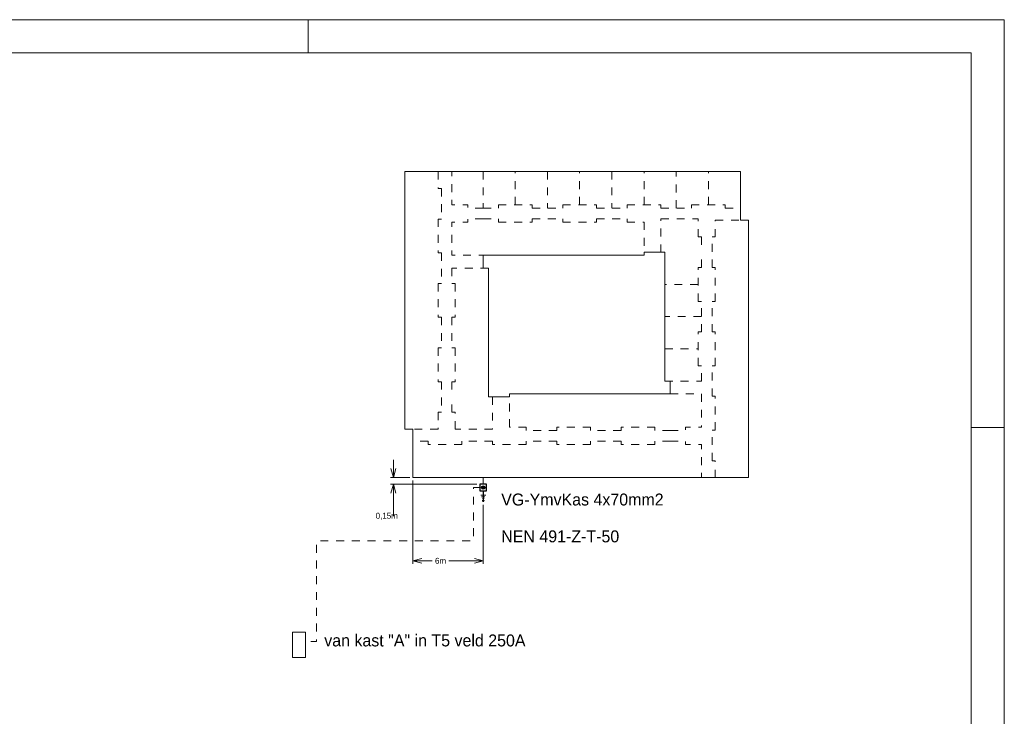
# Model space of a CAD drawing. Header units: millimetres. Extents: x -7 to 52.4, y -9.3 to 32.6.
# Tile 5 of 5: x 22.7 to 52.4, y 11.6 to 32.6. Entities that reach past the tile are written whole.
import ezdxf
from ezdxf.enums import TextEntityAlignment as Align

# ---------------------------------------------------------------- set-up
doc = ezdxf.new("R2010")
doc.units = ezdxf.units.MM
doc.header["$PDMODE"] = 3
doc.header["$PDSIZE"] = 1
doc.linetypes.add('DGN2', pattern=[0.474936, 0.237468, -0.237468])
for name, color, linetype in [('11', 7, 'Continuous'), ('BINNENMUUR', 7, 'Continuous'), ('KADER', 7, 'Continuous'), ('SYMBOLEN', 7, 'Continuous')]:
    doc.layers.add(name, color=color, linetype=linetype)
doc.styles.add('dgn001', font='dgn001.shx')
doc.styles.get("Standard").update_dxf_attribs({"font": 'arial.ttf'})
doc.dimstyles.get("Standard").update_dxf_attribs({"dimtxt": 0.18, "dimasz": 0.18, "dimexe": 0.18, "dimexo": 0.0625, "dimgap": 0.09, "dimtad": 0, "dimtih": 1, "dimtoh": 1, "dimdec": 4, "dimzin": 0, "dimdsep": 46, "dimtxsty": 'Standard', "dimcen": 0.09, "dimadec": 0, "dimazin": 0, "dimtfac": 1, "dimtdec": 4, "dimtofl": 0, "dimtmove": 0, "dimatfit": 3, "dimfxl": 1, "dimtolj": 1, "dimtzin": 0, "dimarcsym": 0})

# ---------------------------------------------------------------- blocks, each defined once
blk = doc.blocks.new('EP9')
at = {"layer": '11'}
h = blk.add_hatch(color=3, dxfattribs=at)
edge = h.paths.add_edge_path()
edge.add_arc((0, 0.1), 0.05, 0, 360)
at = {"layer": '11', "color": 3, "linetype": 'Continuous', "lineweight": 30, "flags": 128}
blk.add_lwpolyline([(-0.1, 0), (0.1, 0), (0.1, 0.2), (-0.1, 0.2), (-0.1, 0)], dxfattribs=at)
at = {"layer": '11', "color": 3, "linetype": 'Continuous', "lineweight": 30}
blk.add_circle((0, 0.1), 0.05, dxfattribs=at)
blk = doc.blocks.new('EP8')
at = {"layer": '11'}
blk.add_hatch(color=3, dxfattribs=at).paths.add_polyline_path([(-0.015, -0.275), (0.015, -0.275), (0, -0.33)])
at = {"layer": '11', "color": 3, "linetype": 'Continuous', "lineweight": 30}
blk.add_line((0, 0), (0, -0.33), dxfattribs=at)
at = {"layer": '11', "color": 2, "linetype": 'Continuous', "lineweight": 13}
for p, q in [((-0.075, -0.125), (0.075, -0.125)), ((-0.05, -0.175), (0.05, -0.175)), ((-0.025, -0.225), (0.025, -0.225))]:
    blk.add_line(p, q, dxfattribs=at)
at = {"layer": '11', "color": 3, "linetype": 'Continuous', "lineweight": 30, "flags": 128}
blk.add_lwpolyline([(-0.015, -0.275), (0.015, -0.275), (0, -0.33), (-0.015, -0.275)], dxfattribs=at)
blk = doc.blocks.new('_Open30')
at = {"color": 0, "linetype": 'ByBlock', "lineweight": -2}
for p, q in [((-1, 0.27), (0, 0)), ((0, 0), (-1, -0.27)), ((0, 0), (-1, 0))]:
    blk.add_line(p, q, dxfattribs=at)
blk = doc.blocks.new('*D9124')
at = {"layer": 'BINNENMUUR', "color": 1, "linetype": 'Continuous', "lineweight": 0, "transparency": 16777216}
for p, q in [((33.955, 19.106), (33.955, 19.376)), ((34.452, 18.836), (33.865, 18.836)), ((36.477, 18.636), (33.865, 18.636)), ((33.955, 18.366), (33.955, 17.67))]:
    blk.add_line(p, q, dxfattribs=at)
at = {"layer": 'Defpoints', "color": 0, "linetype": 'Continuous', "transparency": 16777216}
for p in [(34.542, 18.836), (33.955, 18.636), (36.567, 18.636)]:
    blk.add_point(p, dxfattribs=at)
at = {"layer": 'BINNENMUUR', "color": 1, "linetype": 'Continuous', "lineweight": 0, "transparency": 16777216, "xscale": 0.27, "yscale": 0.27, "zscale": 0.27}
for p, rotation in [((33.955, 18.836), 270), ((33.955, 18.636), 90)]:
    blk.add_blockref('_Open30', p, dxfattribs=dict(at, rotation=rotation))
at = {"layer": 'BINNENMUUR', "color": 1, "linetype": 'Continuous', "lineweight": 0, "transparency": 16777216, "insert": (33.757, 17.67), "char_height": 0.18, "attachment_point": 5, "rotation": 0.0003, "style": 'dgn001'}
blk.add_mtext('\\A1;0,15m', dxfattribs=at)
blk = doc.blocks.new('*D9125')
at = {"layer": 'BINNENMUUR', "color": 1, "linetype": 'Continuous', "lineweight": 0, "transparency": 16777216}
for p, q in [((34.542, 18.746), (34.542, 16.238)), ((36.667, 18.016), (36.667, 16.238)), ((34.812, 16.328), (35.126, 16.328)), ((36.397, 16.328), (35.63, 16.328))]:
    blk.add_line(p, q, dxfattribs=at)
at = {"layer": 'Defpoints', "color": 0, "linetype": 'Continuous', "transparency": 16777216}
for p in [(34.542, 18.836), (36.667, 18.106), (36.667, 16.328)]:
    blk.add_point(p, dxfattribs=at)
at = {"layer": 'BINNENMUUR', "color": 1, "linetype": 'Continuous', "lineweight": 0, "transparency": 16777216, "xscale": 0.27, "yscale": 0.27, "zscale": 0.27, "rotation": 180}
blk.add_blockref('_Open30', (34.542, 16.328), dxfattribs=at)
at = {"layer": 'BINNENMUUR', "color": 1, "linetype": 'Continuous', "lineweight": 0, "transparency": 16777216, "xscale": 0.27, "yscale": 0.27, "zscale": 0.27}
blk.add_blockref('_Open30', (36.667, 16.328), dxfattribs=at)
at = {"layer": 'BINNENMUUR', "color": 1, "linetype": 'Continuous', "lineweight": 0, "transparency": 16777216, "insert": (35.378, 16.328), "char_height": 0.18, "attachment_point": 5, "rotation": 0.0003, "style": 'dgn001'}
blk.add_mtext('\\A1;6m', dxfattribs=at)
blk = doc.blocks.new('AnonymousCell2')
at = {"layer": 'KADER', "color": 1, "linetype": 'Continuous', "lineweight": 0}
for p, q in [((29.685, 20.99), (-29.682, 20.99)), ((8.696, 19.991), (8.696, 20.99)), ((29.685, -20.987), (29.685, 20.99)), ((28.684, 8.698), (29.685, 8.698))]:
    blk.add_line(p, q, dxfattribs=at)
at = {"layer": 'KADER', "color": 5, "linetype": 'Continuous', "lineweight": 0}
for p, q in [((28.684, 19.991), (-28.684, 19.991)), ((28.684, -19.986), (28.684, 19.991))]:
    blk.add_line(p, q, dxfattribs=at)

msp = doc.modelspace()

# ---------------------------------------------------------------- linework, layer by layer
at = {"layer": 'BINNENMUUR', "color": 1, "linetype": 'Continuous', "lineweight": 0}
msp.add_line((36.667, 18.636), (36.667, 18.836), dxfattribs=at)
at = {"layer": 'BINNENMUUR', "color": 1, "linetype": 'DGN2', "lineweight": 0, "flags": 128}
msp.add_lwpolyline([(36.567, 18.536), (36.367, 18.536), (36.367, 16.936), (31.642, 16.936), (31.642, 13.895), (31.292, 13.895)], dxfattribs=at)
at = {"layer": 'BINNENMUUR', "color": 1, "linetype": 'Continuous', "lineweight": 0, "flags": 128}
msp.add_lwpolyline([(31.302, 14.18), (30.912, 14.18), (30.912, 13.42), (31.302, 13.42), (31.302, 14.18)], dxfattribs=at)
at = {"layer": 'SYMBOLEN', "color": 1, "linetype": 'DGN2', "lineweight": 0}
for p, q in [((35.302, 28.056), (35.302, 27.546)), ((36.662, 28.056), (36.662, 26.956)), ((37.632, 27.056), (37.632, 28.056)), ((38.602, 28.056), (38.602, 26.956)), ((39.572, 27.056), (39.572, 28.056)), ((40.542, 28.056), (40.542, 26.956)), ((41.512, 27.056), (41.512, 28.056)), ((42.482, 26.956), (42.482, 28.056)), ((43.452, 27.056), (43.452, 28.056)), ((35.302, 27.546), (35.402, 27.546)), ((35.402, 27.546), (35.402, 26.626)), ((37.122, 26.956), (37.122, 27.056)), ((37.122, 27.056), (38.142, 27.056)), ((38.142, 27.056), (38.142, 26.956)), ((39.062, 26.956), (39.062, 27.056)), ((39.062, 27.056), (40.082, 27.056)), ((40.082, 27.056), (40.082, 26.956)), ((41.002, 26.956), (41.002, 27.056)), ((41.002, 27.056), (42.022, 27.056)), ((42.022, 27.056), (42.022, 26.956)), ((42.942, 26.956), (42.942, 27.056)), ((42.942, 27.056), (43.962, 27.056)), ((43.962, 27.056), (43.962, 26.956)), ((36.662, 26.956), (37.122, 26.956)), ((38.142, 26.956), (39.062, 26.956)), ((40.082, 26.956), (41.002, 26.956)), ((42.022, 26.956), (42.942, 26.956)), ((43.962, 26.956), (44.422, 26.956)), ((35.402, 26.626), (35.302, 26.626)), ((35.302, 26.626), (35.302, 25.606)), ((36.662, 26.636), (37.122, 26.636)), ((37.122, 26.636), (37.122, 26.536)), ((37.122, 26.536), (38.142, 26.536)), ((38.142, 26.536), (38.142, 26.636)), ((38.142, 26.636), (39.062, 26.636)), ((39.062, 26.636), (39.062, 26.536)), ((39.062, 26.536), (40.082, 26.536)), ((40.082, 26.536), (40.082, 26.636)), ((40.082, 26.636), (41.002, 26.636)), ((41.002, 26.636), (41.002, 26.536)), ((41.002, 26.536), (41.512, 26.536)), ((41.512, 26.536), (41.512, 25.536)), ((42.022, 25.626), (42.022, 26.636)), ((42.022, 26.636), (43.142, 26.636)), ((43.142, 26.086), (43.142, 26.636)), ((43.662, 26.596), (44.422, 26.596)), ((43.662, 26.086), (43.662, 26.596)), ((43.142, 26.086), (43.242, 26.086)), ((43.242, 26.086), (43.242, 25.626)), ((43.562, 25.166), (43.562, 26.086)), ((43.562, 26.086), (43.662, 26.086)), ((35.302, 25.606), (35.402, 25.606)), ((35.402, 25.606), (35.402, 24.686)), ((43.242, 25.166), (43.242, 25.626)), ((36.822, 25.146), (35.722, 25.146)), ((35.722, 25.146), (35.722, 24.686)), ((43.142, 24.146), (43.142, 25.166)), ((43.142, 25.166), (43.242, 25.166)), ((43.662, 25.166), (43.562, 25.166)), ((43.662, 24.146), (43.662, 25.166)), ((35.402, 24.686), (35.302, 24.686)), ((35.302, 24.686), (35.302, 23.666)), ((35.722, 24.686), (35.822, 24.686)), ((35.822, 24.686), (35.822, 23.666)), ((43.142, 24.656), (42.142, 24.656)), ((43.242, 24.146), (43.142, 24.146)), ((43.242, 23.226), (43.242, 24.146)), ((43.562, 23.226), (43.562, 24.146)), ((43.562, 24.146), (43.662, 24.146)), ((35.302, 23.666), (35.402, 23.666)), ((35.402, 23.666), (35.402, 22.746)), ((35.822, 23.666), (35.722, 23.666)), ((35.722, 23.666), (35.722, 22.746)), ((43.242, 23.686), (42.142, 23.686)), ((43.142, 22.206), (43.142, 23.226)), ((43.142, 23.226), (43.242, 23.226)), ((43.662, 23.226), (43.562, 23.226)), ((43.662, 22.206), (43.662, 23.226)), ((35.402, 22.746), (35.302, 22.746)), ((35.302, 22.746), (35.302, 21.726)), ((35.722, 22.746), (35.822, 22.746)), ((35.822, 22.746), (35.822, 21.726)), ((42.142, 22.716), (43.142, 22.716)), ((43.242, 22.206), (43.142, 22.206)), ((43.242, 21.746), (43.242, 22.206)), ((43.562, 21.286), (43.562, 22.206)), ((43.562, 22.206), (43.662, 22.206)), ((35.302, 21.726), (35.402, 21.726)), ((35.402, 21.726), (35.402, 20.806)), ((35.822, 21.726), (35.722, 21.726)), ((35.722, 21.726), (35.722, 21.266)), ((42.142, 21.746), (43.242, 21.746)), ((35.722, 20.806), (35.722, 21.266)), ((36.942, 21.266), (36.942, 20.296)), ((37.452, 20.356), (37.452, 21.356)), ((42.302, 21.356), (43.242, 21.356)), ((43.242, 21.356), (43.242, 20.356)), ((43.662, 21.286), (43.562, 21.286)), ((43.662, 20.266), (43.662, 21.286)), ((35.402, 20.806), (35.302, 20.806)), ((35.302, 20.806), (35.302, 20.296)), ((35.822, 20.806), (35.722, 20.806)), ((35.822, 20.296), (35.822, 20.806)), ((35.302, 20.296), (34.542, 20.296)), ((36.942, 20.296), (35.822, 20.296)), ((37.962, 20.356), (37.452, 20.356)), ((37.962, 20.256), (37.962, 20.356)), ((38.882, 20.256), (37.962, 20.256)), ((39.902, 20.356), (38.882, 20.356)), ((38.882, 20.356), (38.882, 20.256)), ((39.902, 20.256), (39.902, 20.356)), ((40.822, 20.256), (39.902, 20.256)), ((41.842, 20.356), (40.822, 20.356)), ((40.822, 20.356), (40.822, 20.256)), ((41.842, 20.256), (41.842, 20.356)), ((42.302, 20.256), (41.842, 20.256)), ((43.562, 19.346), (43.562, 20.266)), ((43.562, 20.266), (43.662, 20.266)), ((35.002, 19.936), (34.542, 19.936)), ((35.002, 19.836), (35.002, 19.936)), ((36.942, 19.936), (36.022, 19.936)), ((36.022, 19.936), (36.022, 19.836)), ((36.942, 19.836), (36.942, 19.936)), ((38.882, 19.936), (37.962, 19.936)), ((37.962, 19.936), (37.962, 19.836)), ((38.882, 19.836), (38.882, 19.936)), ((40.822, 19.936), (39.902, 19.936)), ((39.902, 19.936), (39.902, 19.836)), ((40.822, 19.836), (40.822, 19.936)), ((42.302, 19.936), (41.842, 19.936)), ((41.842, 19.936), (41.842, 19.836)), ((36.022, 19.836), (35.002, 19.836)), ((37.962, 19.836), (36.942, 19.836)), ((39.902, 19.836), (38.882, 19.836)), ((41.842, 19.836), (40.822, 19.836)), ((43.662, 19.346), (43.562, 19.346)), ((43.662, 18.836), (43.662, 19.346))]:
    msp.add_line(p, q, dxfattribs=at)
at = {"layer": 'SYMBOLEN', "color": 1, "linetype": 'Continuous', "lineweight": 13, "flags": 128}
for points in [[(34.302, 28.056), (36.662, 28.056), (44.422, 28.056), (44.422, 26.596), (44.662, 26.596), (44.662, 18.836), (43.242, 18.836), (34.542, 18.836), (34.542, 20.296), (34.302, 20.296), (34.302, 28.056)], [(42.302, 21.356), (37.452, 21.356), (37.452, 21.266), (36.822, 21.266), (36.822, 25.146), (36.662, 25.146), (36.662, 25.536), (41.512, 25.536), (41.512, 25.626), (42.142, 25.626), (42.142, 21.746), (42.302, 21.746), (42.302, 21.356)]]:
    msp.add_lwpolyline(points, dxfattribs=at)
at = {"layer": 'SYMBOLEN', "color": 1, "linetype": 'DGN2', "lineweight": 0, "flags": 128}
for points in [[(36.662, 26.956), (36.202, 26.956), (36.202, 27.056), (35.722, 27.056), (35.722, 28.056)], [(36.662, 26.636), (36.202, 26.636), (36.202, 26.536), (35.722, 26.536), (35.722, 25.536), (36.662, 25.536)], [(42.302, 20.256), (42.762, 20.256), (42.762, 20.356), (43.242, 20.356)], [(42.302, 19.936), (42.762, 19.936), (42.762, 19.836), (43.242, 19.836), (43.242, 18.836)]]:
    msp.add_lwpolyline(points, dxfattribs=at)

# ---------------------------------------------------------------- block references
at = {"color": 1, "linetype": 'Continuous', "lineweight": 0}
for name, p in [('AnonymousCell2', (22.689, 11.643)), ('EP9', (36.667, 18.436)), ('EP8', (36.667, 18.436))]:
    msp.add_blockref(name, p, dxfattribs=at)

# ---------------------------------------------------------------- texts
at = {"layer": 'BINNENMUUR', "color": 1, "linetype": 'Continuous', "lineweight": 0, "style": 'dgn001'}
msp.add_text('van kast "A" in T5 veld 250A', height=0.36, dxfattribs=at).set_placement((31.872, 14.11), align=Align.TOP_LEFT)
at = {"layer": 'BINNENMUUR', "color": 1, "linetype": 'Continuous', "lineweight": 0, "insert": (37.207, 18.356), "char_height": 0.36, "attachment_point": 1, "line_spacing_factor": 1.85, "style": 'dgn001'}
msp.add_mtext('VG-YmvKas 4x70mm2\\PNEN 491-Z-T-50', dxfattribs=at)

# ---------------------------------------------------------------- dimensions: what is measured, and where the dimension line sits
at = {"layer": 'BINNENMUUR', "color": 1, "linetype": 'Continuous', "lineweight": 0}
dim = msp.add_linear_dim(base=(33.955, 18.636), p1=(34.542, 18.836), p2=(36.567, 18.636), angle=270, text='0,15m', dimstyle='Standard', override={"dimscale": 1, "dimtxt": 0.18, "dimasz": 0.27, "dimexe": 0.09, "dimexo": 0.09, "dimgap": 0.09, "dimtih": 0, "dimtoh": 0, "dimdec": 2, "dimlfac": 1, "dimzin": 11, "dimdsep": 46, "dimlunit": 2, "dimtxsty": 'dgn001', "dimblk1": 'Open30', "dimblk2": 'Open30', "dimsah": 1, "dimcen": 0, "dimse1": 0, "dimse2": 0, "dimclrd": 1, "dimclre": 1, "dimclrt": 1, "dimtol": 0, "dimtofl": 0, "dimatfit": 3, "dimfrac": 1, "dimtolj": 1, "dimlwd": 0, "dimlwe": 0}, dxfattribs=at)
dim.commit()
dim.dimension.update_dxf_attribs({"geometry": '*D9124', "text_midpoint": (33.757, 17.67), "dimtype": 160, "text_rotation": 0.0003})
dim = msp.add_linear_dim(base=(36.667, 16.328), p1=(34.542, 18.836), p2=(36.667, 18.106), text='6m', dimstyle='Standard', override={"dimscale": 1, "dimtxt": 0.18, "dimasz": 0.27, "dimexe": 0.09, "dimexo": 0.09, "dimgap": 0.09, "dimtih": 0, "dimtoh": 0, "dimdec": 2, "dimlfac": 1, "dimzin": 11, "dimdsep": 46, "dimlunit": 2, "dimtxsty": 'dgn001', "dimblk1": 'Open30', "dimblk2": 'Open30', "dimsah": 1, "dimcen": 0, "dimse1": 0, "dimse2": 0, "dimclrd": 1, "dimclre": 1, "dimclrt": 1, "dimtol": 0, "dimtofl": 0, "dimatfit": 3, "dimfrac": 1, "dimtolj": 1, "dimlwd": 0, "dimlwe": 0}, dxfattribs=at)
dim.commit()
dim.dimension.update_dxf_attribs({"geometry": '*D9125', "text_midpoint": (35.378, 16.328), "dimtype": 160, "text_rotation": 0.0003})

doc.saveas('drawing.dxf')
